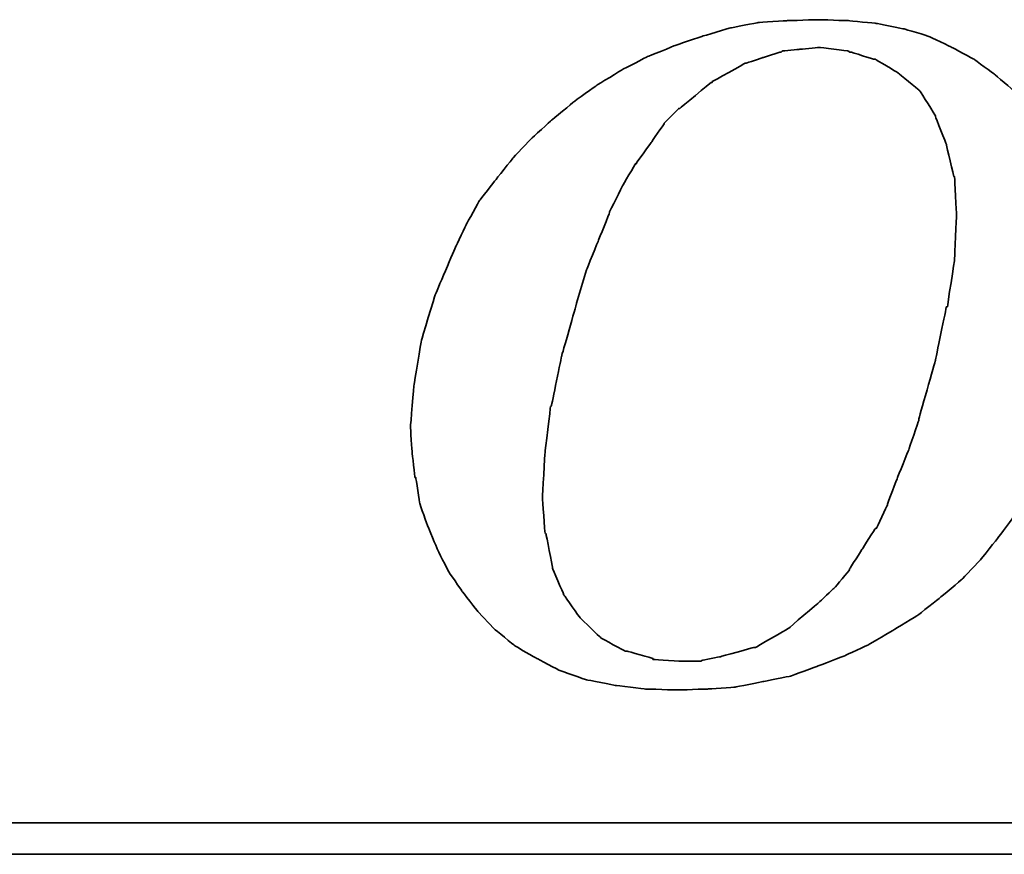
# Model space of a CAD drawing. Header units: millimetres. Extents: x 22 to 196, y 10 to 145.
# Tile 31 of 50: x 178.65 to 179.91, y 89.37 to 90.43. Entities that reach past the tile are written whole.
import ezdxf

# ---------------------------------------------------------------- set-up
doc = ezdxf.new("R2010")
doc.units = ezdxf.units.MM
doc.header["$LTSCALE"] = 0.1
doc.layers.add('DIM', color=4, linetype='CONTINUOUS')
doc.layers.add('layer 1', color=7, linetype='CONTINUOUS')

# ---------------------------------------------------------------- blocks, each defined once
blk = doc.blocks.new('TBI MOTION logo(完整正式版)')
at = {"layer": 'layer 1', "color": 22, "lineweight": 35}
for points, knots in [([(-11.34375, -6.98375), (-11.34375, -6.98375), (-10.91375, -7.43875), (-10.91375, -7.43875), (-10.91375, -7.43875), (-10.91375, -7.43875), (-10.38625, -7.87125), (-10.38625, -7.87125), (-10.38625, -7.87125), (-10.38625, -7.87125), (-9.81125, -8.20375), (-9.81125, -8.20375), (-9.81125, -8.20375), (-9.81125, -8.20375), (-9.21125, -8.51875), (-9.21125, -8.51875), (-9.21125, -8.51875), (-9.21125, -8.51875), (-8.51625, -8.75875), (-8.51625, -8.75875), (-8.51625, -8.75875), (-8.51625, -8.75875), (-7.77125, -8.90375), (-7.77125, -8.90375), (-7.77125, -8.90375), (-7.77125, -8.90375), (-6.97875, -8.99875), (-6.97875, -8.99875), (-6.97875, -8.99875), (-6.97875, -8.99875), (-6.14125, -9.02375), (-6.14125, -9.02375), (-6.14125, -9.02375), (-6.14125, -9.02375), (-5.37125, -8.99875), (-5.37125, -8.99875), (-5.37125, -8.99875), (-5.37125, -8.99875), (-4.65375, -8.94875), (-4.65375, -8.94875), (-4.65375, -8.94875), (-4.65375, -8.94875), (-3.93375, -8.80625), (-3.93375, -8.80625), (-3.93375, -8.80625), (-3.93375, -8.80625), (-3.21375, -8.66375), (-3.21375, -8.66375), (-3.21375, -8.66375), (-3.21375, -8.66375), (-2.49375, -8.39875), (-2.49375, -8.39875), (-2.49375, -8.39875), (-2.49375, -8.39875), (-1.79875, -8.13375), (-1.79875, -8.13375), (-1.79875, -8.13375), (-1.79875, -8.13375), (-1.17375, -7.84375), (-1.17375, -7.84375), (-1.17375, -7.84375), (-1.17375, -7.84375), (-0.52375, -7.46375), (-0.52375, -7.46375), (-0.52375, -7.46375), (-0.52375, -7.46375), (0.10124, -7.07875), (0.10124, -7.07875), (0.10124, -7.07875), (0.10124, -7.07875), (0.67625, -6.62375), (0.67625, -6.62375), (0.67625, -6.62375), (0.67625, -6.62375), (1.24874, -6.14375), (1.24874, -6.14375), (1.24874, -6.14375), (1.24874, -6.14375), (1.72874, -5.64125), (1.72874, -5.64125), (1.72874, -5.64125), (1.72874, -5.64125), (2.18624, -5.06375), (2.18624, -5.06375), (2.18624, -5.06375), (2.18624, -5.06375), (2.61625, -4.48874), (2.61625, -4.48874), (2.61625, -4.48874), (2.61625, -4.48874), (3.00125, -3.83874), (3.00125, -3.83874), (3.00125, -3.83874), (3.00125, -3.83874), (3.36124, -3.21374), (3.36124, -3.21374), (3.36124, -3.21374), (3.36124, -3.21374), (3.84374, -1.99125), (3.84374, -1.99125), (3.84374, -1.99125), (3.84374, -1.99125), (4.22625, -0.81875), (4.22625, -0.81875), (4.22625, -0.81875), (4.22625, -0.81875), (4.39125, 0.45624), (4.39125, 0.45624), (4.39125, 0.45624), (4.39125, 0.45624), (4.48874, 1.70124), (4.48874, 1.70124), (4.48874, 1.70124), (4.48874, 1.70124), (4.43874, 2.44625), (4.43874, 2.44625), (4.43874, 2.44625), (4.43874, 2.44625), (4.36874, 3.14125), (4.36874, 3.14125), (4.36874, 3.14125), (4.36874, 3.14125), (4.25125, 3.81125), (4.25125, 3.81125), (4.25125, 3.81125), (4.25125, 3.81125), (4.03124, 4.41125), (4.03124, 4.41125), (4.03124, 4.41125), (4.03124, 4.41125), (3.74374, 5.01125), (3.74374, 5.01125), (3.74374, 5.01125), (3.74374, 5.01125), (3.43124, 5.58875), (3.43124, 5.58875), (3.43124, 5.58875), (3.43124, 5.58875), (3.02625, 6.09125), (3.02625, 6.09125), (3.02625, 6.09125), (3.02625, 6.09125), (2.59374, 6.54875), (2.59374, 6.54875), (2.59374, 6.54875), (2.59374, 6.54875), (2.09124, 6.98125), (2.09124, 6.98125), (2.09124, 6.98125), (2.09124, 6.98125), (1.56124, 7.36625), (1.56124, 7.36625), (1.56124, 7.36625), (1.56124, 7.36625), (0.98624, 7.67625), (0.98624, 7.67625), (0.98624, 7.67625), (0.98624, 7.67625), (0.38624, 7.96375), (0.38624, 7.96375), (0.38624, 7.96375), (0.38624, 7.96375), (-0.25875, 8.15625), (-0.25875, 8.15625), (-0.25875, 8.15625), (-0.25875, 8.15625), (-0.98125, 8.30125), (-0.98125, 8.30125), (-0.98125, 8.30125), (-0.98125, 8.30125), (-1.70124, 8.37125), (-1.70124, 8.37125), (-1.70124, 8.37125), (-1.70124, 8.37125), (-2.49375, 8.39624), (-2.49375, 8.39624), (-2.49375, 8.39624), (-2.49375, 8.39624), (-3.28625, 8.37125), (-3.28625, 8.37125), (-3.28625, 8.37125), (-3.28625, 8.37125), (-4.05125, 8.32125), (-4.05125, 8.32125), (-4.05125, 8.32125), (-4.05125, 8.32125), (-4.77375, 8.18125), (-4.77375, 8.18125), (-4.77375, 8.18125), (-4.77375, 8.18125), (-5.51625, 7.96375), (-5.51625, 7.96375), (-5.51625, 7.96375), (-5.51625, 7.96375), (-6.21125, 7.72625), (-6.21125, 7.72625), (-6.21125, 7.72625), (-6.21125, 7.72625), (-6.92875, 7.43625), (-6.92875, 7.43625), (-6.92875, 7.43625), (-6.92875, 7.43625), (-7.57875, 7.10125), (-7.57875, 7.10125), (-7.57875, 7.10125), (-7.57875, 7.10125), (-8.24875, 6.69125), (-8.24875, 6.69125), (-8.24875, 6.69125), (-8.24875, 6.69125), (-8.84875, 6.26125), (-8.84875, 6.26125), (-8.84875, 6.26125), (-8.84875, 6.26125), (-9.42625, 5.78125), (-9.42625, 5.78125), (-9.42625, 5.78125), (-9.42625, 5.78125), (-9.95375, 5.30125), (-9.95375, 5.30125), (-9.95375, 5.30125), (-9.95375, 5.30125), (-10.43375, 4.79624), (-10.43375, 4.79624), (-10.43375, 4.79624), (-10.43375, 4.79624), (-10.88875, 4.22125), (-10.88875, 4.22125), (-10.88875, 4.22125), (-10.88875, 4.22125), (-11.29875, 3.69375), (-11.29875, 3.69375), (-11.29875, 3.69375), (-11.29875, 3.69375), (-11.63375, 3.09125), (-11.63375, 3.09125), (-11.63375, 3.09125), (-11.63375, 3.09125), (-11.91875, 2.49625), (-11.91875, 2.49625), (-11.91875, 2.49625), (-11.91875, 2.49625), (-12.44875, 1.24625), (-12.44875, 1.24625), (-12.44875, 1.24625), (-12.44875, 1.24625), (-12.80875, 0.06874), (-12.80875, 0.06874), (-12.80875, 0.06874), (-12.80875, 0.06874), (-12.99875, -1.07875), (-12.99875, -1.07875), (-12.99875, -1.07875), (-12.99875, -1.07875), (-13.09375, -2.18375), (-13.09375, -2.18375), (-13.09375, -2.18375), (-13.09375, -2.18375), (-13.04875, -2.85375), (-13.04875, -2.85375), (-13.04875, -2.85375), (-13.04875, -2.85375), (-12.97375, -3.50375), (-12.97375, -3.50375), (-12.97375, -3.50375), (-12.97375, -3.50375), (-12.95375, -3.50375), (-12.95375, -3.50375), (-12.95375, -3.50375), (-12.95375, -3.50375), (-12.85375, -4.17375), (-12.85375, -4.17375), (-12.85375, -4.17375), (-12.85375, -4.17375), (-12.63875, -4.77624), (-12.63875, -4.77624), (-12.63875, -4.77624), (-12.63875, -4.77624), (-12.39875, -5.35125), (-12.39875, -5.35125), (-12.39875, -5.35125), (-12.39875, -5.35125), (-12.11375, -5.92875), (-12.11375, -5.92875), (-12.11375, -5.92875), (-12.11375, -5.92875), (-11.75375, -6.45375), (-11.75375, -6.45375), (-11.75375, -6.45375), (-11.75375, -6.45375), (-11.34375, -6.98375), (-11.34375, -6.98375)], [0, 0, 0, 0, 0.01369863, 0.01369863, 0.01369863, 0.01369864, 0.02739726, 0.02739726, 0.02739726, 0.02739727, 0.04109589, 0.04109589, 0.04109589, 0.0410959, 0.05479452, 0.05479452, 0.05479452, 0.05479453, 0.06849315, 0.06849315, 0.06849315, 0.06849316, 0.08219178, 0.08219178, 0.08219178, 0.08219179, 0.09589041, 0.09589041, 0.09589041, 0.09589042, 0.10958904, 0.10958904, 0.10958904, 0.10958905, 0.12328767, 0.12328767, 0.12328767, 0.12328768, 0.1369863, 0.1369863, 0.1369863, 0.13698631, 0.15068493, 0.15068493, 0.15068493, 0.15068494, 0.16438356, 0.16438356, 0.16438356, 0.16438357, 0.17808219, 0.17808219, 0.17808219, 0.1780822, 0.19178082, 0.19178082, 0.19178082, 0.19178083, 0.20547945, 0.20547945, 0.20547945, 0.20547946, 0.21917808, 0.21917808, 0.21917808, 0.21917809, 0.23287671, 0.23287671, 0.23287671, 0.23287672, 0.24657534, 0.24657534, 0.24657534, 0.24657535, 0.26027397, 0.26027397, 0.26027397, 0.26027398, 0.2739726, 0.2739726, 0.2739726, 0.27397261, 0.28767123, 0.28767123, 0.28767123, 0.28767124, 0.30136986, 0.30136986, 0.30136986, 0.30136987, 0.31506849, 0.31506849, 0.31506849, 0.3150685, 0.32876712, 0.32876712, 0.32876712, 0.32876713, 0.34246575, 0.34246575, 0.34246575, 0.34246576, 0.35616438, 0.35616438, 0.35616438, 0.35616439, 0.36986301, 0.36986301, 0.36986301, 0.36986302, 0.38356164, 0.38356164, 0.38356164, 0.38356165, 0.39726027, 0.39726027, 0.39726027, 0.39726028, 0.4109589, 0.4109589, 0.4109589, 0.41095891, 0.42465753, 0.42465753, 0.42465753, 0.42465754, 0.43835616, 0.43835616, 0.43835616, 0.43835617, 0.45205479, 0.45205479, 0.45205479, 0.4520548, 0.46575342, 0.46575342, 0.46575342, 0.46575343, 0.47945205, 0.47945205, 0.47945205, 0.47945206, 0.49315068, 0.49315068, 0.49315068, 0.49315069, 0.50684932, 0.50684932, 0.50684932, 0.50684933, 0.52054795, 0.52054795, 0.52054795, 0.52054796, 0.53424658, 0.53424658, 0.53424658, 0.53424659, 0.54794521, 0.54794521, 0.54794521, 0.54794522, 0.56164384, 0.56164384, 0.56164384, 0.56164385, 0.57534247, 0.57534247, 0.57534247, 0.57534248, 0.5890411, 0.5890411, 0.5890411, 0.58904111, 0.60273973, 0.60273973, 0.60273973, 0.60273974, 0.61643836, 0.61643836, 0.61643836, 0.61643837, 0.63013699, 0.63013699, 0.63013699, 0.630137, 0.64383562, 0.64383562, 0.64383562, 0.64383563, 0.65753425, 0.65753425, 0.65753425, 0.65753426, 0.67123288, 0.67123288, 0.67123288, 0.67123289, 0.68493151, 0.68493151, 0.68493151, 0.68493152, 0.69863014, 0.69863014, 0.69863014, 0.69863015, 0.71232877, 0.71232877, 0.71232877, 0.71232878, 0.7260274, 0.7260274, 0.7260274, 0.72602741, 0.73972603, 0.73972603, 0.73972603, 0.73972604, 0.75342466, 0.75342466, 0.75342466, 0.75342467, 0.76712329, 0.76712329, 0.76712329, 0.7671233, 0.78082192, 0.78082192, 0.78082192, 0.78082193, 0.79452055, 0.79452055, 0.79452055, 0.79452056, 0.80821918, 0.80821918, 0.80821918, 0.80821919, 0.82191781, 0.82191781, 0.82191781, 0.82191782, 0.83561644, 0.83561644, 0.83561644, 0.83561645, 0.84931507, 0.84931507, 0.84931507, 0.84931508, 0.8630137, 0.8630137, 0.8630137, 0.86301371, 0.87671233, 0.87671233, 0.87671233, 0.87671234, 0.89041096, 0.89041096, 0.89041096, 0.89041097, 0.90410959, 0.90410959, 0.90410959, 0.9041096, 0.91780822, 0.91780822, 0.91780822, 0.91780823, 0.93150685, 0.93150685, 0.93150685, 0.93150686, 0.94520548, 0.94520548, 0.94520548, 0.94520549, 0.95890411, 0.95890411, 0.95890411, 0.95890412, 0.97260274, 0.97260274, 0.97260274, 0.97260275, 0.98630137, 0.98630137, 0.98630137, 0.98630138, 1, 1, 1, 1]), ([(-8.77875, 1.03124), (-8.77875, 1.03124), (-8.51625, 1.89625), (-8.51625, 1.89625), (-8.51625, 1.89625), (-8.51625, 1.89625), (-8.20375, 2.66375), (-8.20375, 2.66375), (-8.20375, 2.66375), (-8.20375, 2.66375), (-7.91625, 3.38125), (-7.91625, 3.38125), (-7.91625, 3.38125), (-7.91625, 3.38125), (-7.91625, 3.40624), (-7.91625, 3.40624), (-7.91625, 3.40624), (-7.91625, 3.40624), (-7.57875, 4.07624), (-7.57875, 4.07624), (-7.57875, 4.07624), (-7.57875, 4.07624), (-7.24375, 4.65125), (-7.24375, 4.65125), (-7.24375, 4.65125), (-7.24375, 4.65125), (-7.21875, 4.65125), (-7.21875, 4.65125), (-7.21875, 4.65125), (-7.21875, 4.65125), (-7.21875, 4.67624), (-7.21875, 4.67624), (-7.21875, 4.67624), (-7.21875, 4.67624), (-6.83625, 5.20375), (-6.83625, 5.20375), (-6.83625, 5.20375), (-6.83625, 5.20375), (-6.49875, 5.68625), (-6.49875, 5.68625), (-6.49875, 5.68625), (-6.49875, 5.68625), (-6.49875, 5.70625), (-6.49875, 5.70625), (-6.49875, 5.70625), (-6.49875, 5.70625), (-6.11625, 6.09125), (-6.11625, 6.09125), (-6.11625, 6.09125), (-6.11625, 6.09125), (-6.09125, 6.09125), (-6.09125, 6.09125), (-6.09125, 6.09125), (-6.09125, 6.09125), (-5.27375, 6.76625), (-5.27375, 6.76625), (-5.27375, 6.76625), (-5.27375, 6.76625), (-5.24875, 6.76625), (-5.24875, 6.76625), (-5.24875, 6.76625), (-5.24875, 6.76625), (-5.24875, 6.78625), (-5.24875, 6.78625), (-5.24875, 6.78625), (-5.24875, 6.78625), (-4.38875, 7.26624), (-4.38875, 7.26624), (-4.38875, 7.26624), (-4.38875, 7.26624), (-4.36125, 7.26624), (-4.36125, 7.26624), (-4.36125, 7.26624), (-4.36125, 7.26624), (-3.93375, 7.41125), (-3.93375, 7.41125), (-3.93375, 7.41125), (-3.93375, 7.41125), (-3.47375, 7.55625), (-3.47375, 7.55625), (-3.47375, 7.55625), (-3.47375, 7.55625), (-3.45375, 7.55625), (-3.45375, 7.55625), (-3.45375, 7.55625), (-3.45375, 7.55625), (-3.42875, 7.58124), (-3.42875, 7.58124), (-3.42875, 7.58124), (-3.42875, 7.58124), (-2.97375, 7.62625), (-2.97375, 7.62625), (-2.97375, 7.62625), (-2.97375, 7.62625), (-2.49375, 7.67625), (-2.49375, 7.67625), (-2.49375, 7.67625), (-2.49375, 7.67625), (-2.46875, 7.67625), (-2.46875, 7.67625), (-2.46875, 7.67625), (-2.46875, 7.67625), (-1.70124, 7.58124), (-1.70124, 7.58124), (-1.70124, 7.58124), (-1.70124, 7.58124), (-1.67875, 7.55625), (-1.67875, 7.55625), (-1.67875, 7.55625), (-1.67875, 7.55625), (-1.65375, 7.55625), (-1.65375, 7.55625), (-1.65375, 7.55625), (-1.65375, 7.55625), (-1.03125, 7.36625), (-1.03125, 7.36625), (-1.03125, 7.36625), (-1.03125, 7.36625), (-1.00625, 7.36625), (-1.00625, 7.36625), (-1.00625, 7.36625), (-1.00625, 7.36625), (-0.43124, 7.02624), (-0.43124, 7.02624), (-0.43124, 7.02624), (-0.43124, 7.02624), (-0.40625, 7.00624), (-0.40625, 7.00624), (-0.40625, 7.00624), (-0.40625, 7.00624), (0.12124, 6.57124), (0.12124, 6.57124), (0.12124, 6.57124), (0.12124, 6.57124), (0.14624, 6.54875), (0.14624, 6.54875), (0.14624, 6.54875), (0.14624, 6.54875), (0.17124, 6.52375), (0.17124, 6.52375), (0.17124, 6.52375), (0.17124, 6.52375), (0.55625, 5.89875), (0.55625, 5.89875), (0.55625, 5.89875), (0.55625, 5.89875), (0.55625, 5.87625), (0.55625, 5.87625), (0.55625, 5.87625), (0.55625, 5.87625), (0.84124, 5.15625), (0.84124, 5.15625), (0.84124, 5.15625), (0.84124, 5.15625), (0.84124, 5.13125), (0.84124, 5.13125), (0.84124, 5.13125), (0.84124, 5.13125), (1.03624, 4.31875), (1.03624, 4.31875), (1.03624, 4.31875), (1.03624, 4.31875), (1.05624, 4.31875), (1.05624, 4.31875), (1.05624, 4.31875), (1.05624, 4.31875), (1.05624, 4.29125), (1.05624, 4.29125), (1.05624, 4.29125), (1.05624, 4.29125), (1.10625, 3.33125), (1.10625, 3.33125), (1.10625, 3.33125), (1.10625, 3.33125), (1.10625, 3.30875), (1.10625, 3.30875), (1.10625, 3.30875), (1.10625, 3.30875), (1.05624, 2.20624), (1.05624, 2.20624), (1.05624, 2.20624), (1.05624, 2.20624), (1.05624, 2.18124), (1.05624, 2.18124), (1.05624, 2.18124), (1.05624, 2.18124), (0.86624, 0.93624), (0.86624, 0.93624), (0.86624, 0.93624), (0.86624, 0.93624), (0.84124, 0.93624), (0.84124, 0.93624), (0.84124, 0.93624), (0.84124, 0.93624), (0.55625, -0.45874), (0.55625, -0.45874), (0.55625, -0.45874), (0.55625, -0.45874), (0.12124, -1.99125), (0.12124, -1.99125), (0.12124, -1.99125), (0.12124, -1.99125), (0.12124, -2.01874), (0.12124, -2.01874), (0.12124, -2.01874), (0.12124, -2.01874), (-0.13874, -2.78375), (-0.13874, -2.78375), (-0.13874, -2.78375), (-0.13874, -2.78375), (-0.43124, -3.50375), (-0.43124, -3.50375), (-0.43124, -3.50375), (-0.43124, -3.50375), (-0.69375, -4.19875), (-0.69375, -4.19875), (-0.69375, -4.19875), (-0.69375, -4.19875), (-0.69375, -4.22375), (-0.69375, -4.22375), (-0.69375, -4.22375), (-0.69375, -4.22375), (-0.98125, -4.82374), (-0.98125, -4.82374), (-0.98125, -4.82374), (-0.98125, -4.82374), (-1.00625, -4.82374), (-1.00625, -4.82374), (-1.00625, -4.82374), (-1.00625, -4.82374), (-1.33875, -5.35125), (-1.33875, -5.35125), (-1.33875, -5.35125), (-1.33875, -5.35125), (-1.67875, -5.87875), (-1.67875, -5.87875), (-1.67875, -5.87875), (-1.67875, -5.87875), (-1.67875, -5.90375), (-1.67875, -5.90375), (-1.67875, -5.90375), (-1.67875, -5.90375), (-2.05875, -6.35875), (-2.05875, -6.35875), (-2.05875, -6.35875), (-2.05875, -6.35875), (-2.08375, -6.38375), (-2.08375, -6.38375), (-2.08375, -6.38375), (-2.08375, -6.38375), (-2.46875, -6.74375), (-2.46875, -6.74375), (-2.46875, -6.74375), (-2.46875, -6.74375), (-3.25875, -7.41625), (-3.25875, -7.41625), (-3.25875, -7.41625), (-3.25875, -7.41625), (-3.28625, -7.43875), (-3.28625, -7.43875), (-3.28625, -7.43875), (-3.28625, -7.43875), (-4.12375, -7.91875), (-4.12375, -7.91875), (-4.12375, -7.91875), (-4.12375, -7.91875), (-4.14875, -7.91875), (-4.14875, -7.91875), (-4.14875, -7.91875), (-4.14875, -7.91875), (-4.17125, -7.91875), (-4.17125, -7.91875), (-4.17125, -7.91875), (-4.17125, -7.91875), (-5.03375, -8.15875), (-5.03375, -8.15875), (-5.03375, -8.15875), (-5.03375, -8.15875), (-5.51625, -8.25625), (-5.51625, -8.25625), (-5.51625, -8.25625), (-5.51625, -8.25625), (-5.54125, -8.27875), (-5.54125, -8.27875), (-5.54125, -8.27875), (-5.54125, -8.27875), (-5.56375, -8.27875), (-5.56375, -8.27875), (-5.56375, -8.27875), (-5.56375, -8.27875), (-5.99625, -8.27875), (-5.99625, -8.27875), (-5.99625, -8.27875), (-5.99625, -8.27875), (-6.76375, -8.23125), (-6.76375, -8.23125), (-6.76375, -8.23125), (-6.76375, -8.23125), (-6.78875, -8.23125), (-6.78875, -8.23125), (-6.78875, -8.23125), (-6.78875, -8.23125), (-6.78875, -8.20375), (-6.78875, -8.20375), (-6.78875, -8.20375), (-6.78875, -8.20375), (-7.45875, -8.01375), (-7.45875, -8.01375), (-7.45875, -8.01375), (-7.45875, -8.01375), (-7.48375, -8.01375), (-7.48375, -8.01375), (-7.48375, -8.01375), (-7.48375, -8.01375), (-7.50875, -8.01375), (-7.50875, -8.01375), (-7.50875, -8.01375), (-7.50875, -8.01375), (-8.13125, -7.67875), (-8.13125, -7.67875), (-8.13125, -7.67875), (-8.13125, -7.67875), (-8.15625, -7.65375), (-8.15625, -7.65375), (-8.15625, -7.65375), (-8.15625, -7.65375), (-8.65875, -7.17375), (-8.65875, -7.17375), (-8.65875, -7.17375), (-8.65875, -7.17375), (-8.68375, -7.14875), (-8.68375, -7.14875), (-8.68375, -7.14875), (-8.68375, -7.14875), (-9.08875, -6.57375), (-9.08875, -6.57375), (-9.08875, -6.57375), (-9.08875, -6.57375), (-9.11375, -6.54875), (-9.11375, -6.54875), (-9.11375, -6.54875), (-9.11375, -6.54875), (-9.11375, -6.52875), (-9.11375, -6.52875), (-9.11375, -6.52875), (-9.11375, -6.52875), (-9.40375, -5.85375), (-9.40375, -5.85375), (-9.40375, -5.85375), (-9.40375, -5.85375), (-9.40375, -5.82875), (-9.40375, -5.82875), (-9.40375, -5.82875), (-9.40375, -5.82875), (-9.56875, -4.96875), (-9.56875, -4.96875), (-9.56875, -4.96875), (-9.56875, -4.96875), (-9.59375, -4.94375), (-9.59375, -4.94375), (-9.59375, -4.94375), (-9.59375, -4.94375), (-9.66375, -4.03375), (-9.66375, -4.03375), (-9.66375, -4.03375), (-9.66375, -4.03375), (-9.66375, -4.00875), (-9.66375, -4.00875), (-9.66375, -4.00875), (-9.66375, -4.00875), (-9.59375, -2.85375), (-9.59375, -2.85375), (-9.59375, -2.85375), (-9.59375, -2.85375), (-9.45125, -1.65875), (-9.45125, -1.65875), (-9.45125, -1.65875), (-9.45125, -1.65875), (-9.42625, -1.63375), (-9.42625, -1.63375), (-9.42625, -1.63375), (-9.42625, -1.63375), (-9.16125, -0.33875), (-9.16125, -0.33875), (-9.16125, -0.33875), (-9.16125, -0.33875), (-8.77875, 1.00624), (-8.77875, 1.00624), (-8.77875, 1.00624), (-8.77875, 1.00624), (-8.77875, 1.03124), (-8.77875, 1.03124)], [0, 0, 0, 0, 0.01020408, 0.01020408, 0.01020408, 0.01020409, 0.02040816, 0.02040816, 0.02040816, 0.02040817, 0.03061224, 0.03061224, 0.03061224, 0.03061225, 0.04081633, 0.04081633, 0.04081633, 0.04081634, 0.05102041, 0.05102041, 0.05102041, 0.05102042, 0.06122449, 0.06122449, 0.06122449, 0.0612245, 0.07142857, 0.07142857, 0.07142857, 0.07142858, 0.08163265, 0.08163265, 0.08163265, 0.08163266, 0.09183673, 0.09183673, 0.09183673, 0.09183674, 0.10204082, 0.10204082, 0.10204082, 0.10204083, 0.1122449, 0.1122449, 0.1122449, 0.11224491, 0.12244898, 0.12244898, 0.12244898, 0.12244899, 0.13265306, 0.13265306, 0.13265306, 0.13265307, 0.14285714, 0.14285714, 0.14285714, 0.14285715, 0.15306122, 0.15306122, 0.15306122, 0.15306123, 0.16326531, 0.16326531, 0.16326531, 0.16326532, 0.17346939, 0.17346939, 0.17346939, 0.1734694, 0.18367347, 0.18367347, 0.18367347, 0.18367348, 0.19387755, 0.19387755, 0.19387755, 0.19387756, 0.20408163, 0.20408163, 0.20408163, 0.20408164, 0.21428571, 0.21428571, 0.21428571, 0.21428572, 0.2244898, 0.2244898, 0.2244898, 0.22448981, 0.23469388, 0.23469388, 0.23469388, 0.23469389, 0.24489796, 0.24489796, 0.24489796, 0.24489797, 0.25510204, 0.25510204, 0.25510204, 0.25510205, 0.26530612, 0.26530612, 0.26530612, 0.26530613, 0.2755102, 0.2755102, 0.2755102, 0.27551021, 0.28571429, 0.28571429, 0.28571429, 0.2857143, 0.29591837, 0.29591837, 0.29591837, 0.29591838, 0.30612245, 0.30612245, 0.30612245, 0.30612246, 0.31632653, 0.31632653, 0.31632653, 0.31632654, 0.32653061, 0.32653061, 0.32653061, 0.32653062, 0.33673469, 0.33673469, 0.33673469, 0.3367347, 0.34693878, 0.34693878, 0.34693878, 0.34693879, 0.35714286, 0.35714286, 0.35714286, 0.35714287, 0.36734694, 0.36734694, 0.36734694, 0.36734695, 0.37755102, 0.37755102, 0.37755102, 0.37755103, 0.3877551, 0.3877551, 0.3877551, 0.38775511, 0.39795918, 0.39795918, 0.39795918, 0.39795919, 0.40816327, 0.40816327, 0.40816327, 0.40816328, 0.41836735, 0.41836735, 0.41836735, 0.41836736, 0.42857143, 0.42857143, 0.42857143, 0.42857144, 0.43877551, 0.43877551, 0.43877551, 0.43877552, 0.44897959, 0.44897959, 0.44897959, 0.4489796, 0.45918367, 0.45918367, 0.45918367, 0.45918368, 0.46938776, 0.46938776, 0.46938776, 0.46938777, 0.47959184, 0.47959184, 0.47959184, 0.47959185, 0.48979592, 0.48979592, 0.48979592, 0.48979593, 0.5, 0.5, 0.5, 0.50000001, 0.51020408, 0.51020408, 0.51020408, 0.51020409, 0.52040816, 0.52040816, 0.52040816, 0.52040817, 0.53061224, 0.53061224, 0.53061224, 0.53061225, 0.54081633, 0.54081633, 0.54081633, 0.54081634, 0.55102041, 0.55102041, 0.55102041, 0.55102042, 0.56122449, 0.56122449, 0.56122449, 0.5612245, 0.57142857, 0.57142857, 0.57142857, 0.57142858, 0.58163265, 0.58163265, 0.58163265, 0.58163266, 0.59183673, 0.59183673, 0.59183673, 0.59183674, 0.60204082, 0.60204082, 0.60204082, 0.60204083, 0.6122449, 0.6122449, 0.6122449, 0.61224491, 0.62244898, 0.62244898, 0.62244898, 0.62244899, 0.63265306, 0.63265306, 0.63265306, 0.63265307, 0.64285714, 0.64285714, 0.64285714, 0.64285715, 0.65306122, 0.65306122, 0.65306122, 0.65306123, 0.66326531, 0.66326531, 0.66326531, 0.66326532, 0.67346939, 0.67346939, 0.67346939, 0.6734694, 0.68367347, 0.68367347, 0.68367347, 0.68367348, 0.69387755, 0.69387755, 0.69387755, 0.69387756, 0.70408163, 0.70408163, 0.70408163, 0.70408164, 0.71428571, 0.71428571, 0.71428571, 0.71428572, 0.7244898, 0.7244898, 0.7244898, 0.72448981, 0.73469388, 0.73469388, 0.73469388, 0.73469389, 0.74489796, 0.74489796, 0.74489796, 0.74489797, 0.75510204, 0.75510204, 0.75510204, 0.75510205, 0.76530612, 0.76530612, 0.76530612, 0.76530613, 0.7755102, 0.7755102, 0.7755102, 0.77551021, 0.78571429, 0.78571429, 0.78571429, 0.7857143, 0.79591837, 0.79591837, 0.79591837, 0.79591838, 0.80612245, 0.80612245, 0.80612245, 0.80612246, 0.81632653, 0.81632653, 0.81632653, 0.81632654, 0.82653061, 0.82653061, 0.82653061, 0.82653062, 0.83673469, 0.83673469, 0.83673469, 0.8367347, 0.84693878, 0.84693878, 0.84693878, 0.84693879, 0.85714286, 0.85714286, 0.85714286, 0.85714287, 0.86734694, 0.86734694, 0.86734694, 0.86734695, 0.87755102, 0.87755102, 0.87755102, 0.87755103, 0.8877551, 0.8877551, 0.8877551, 0.88775511, 0.89795918, 0.89795918, 0.89795918, 0.89795919, 0.90816327, 0.90816327, 0.90816327, 0.90816328, 0.91836735, 0.91836735, 0.91836735, 0.91836736, 0.92857143, 0.92857143, 0.92857143, 0.92857144, 0.93877551, 0.93877551, 0.93877551, 0.93877552, 0.94897959, 0.94897959, 0.94897959, 0.9489796, 0.95918367, 0.95918367, 0.95918367, 0.95918368, 0.96938776, 0.96938776, 0.96938776, 0.96938777, 0.97959184, 0.97959184, 0.97959184, 0.97959185, 0.98979592, 0.98979592, 0.98979592, 0.98979593, 1, 1, 1, 1]), ([(75.90875, -9.47875), (75.90875, -9.47875), (75.90875, -12.28625), (75.90875, -12.28625), (75.90875, -12.28625), (75.90875, -12.28625), (75.90875, -12.47875), (75.90875, -12.47875), (75.90875, -12.47875), (75.90875, -12.47875), (75.71625, -12.47875), (75.71625, -12.47875), (75.71625, -12.47875), (75.71625, -12.47875), (-88.32875, -12.47875), (-88.32875, -12.47875), (-88.32875, -12.47875), (-88.32875, -12.47875), (-88.32875, -13.29375), (-88.32875, -13.29375), (-88.32875, -13.29375), (-88.32875, -13.29375), (82.89125, -13.29375), (82.89125, -13.29375), (82.89125, -13.29375), (82.89125, -13.29375), (75.90875, -9.47875), (75.90875, -9.47875)], [0, 0, 0, 0, 0.14285714, 0.14285714, 0.14285714, 0.14285715, 0.28571429, 0.28571429, 0.28571429, 0.2857143, 0.42857143, 0.42857143, 0.42857143, 0.42857144, 0.57142857, 0.57142857, 0.57142857, 0.57142858, 0.71428571, 0.71428571, 0.71428571, 0.71428572, 0.85714286, 0.85714286, 0.85714286, 0.85714287, 1, 1, 1, 1])]:
    blk.add_open_spline(points, degree=3, knots=knots, dxfattribs=at)

msp = doc.modelspace()

# ---------------------------------------------------------------- block references
at = {"layer": 'DIM', "color": 7, "xscale": 0.04903855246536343, "yscale": 0.04903855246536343, "zscale": 0.04903855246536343}
msp.add_blockref('TBI MOTION logo(完整正式版)', (179.7938, 90.0222), dxfattribs=at)

doc.saveas('drawing.dxf')
